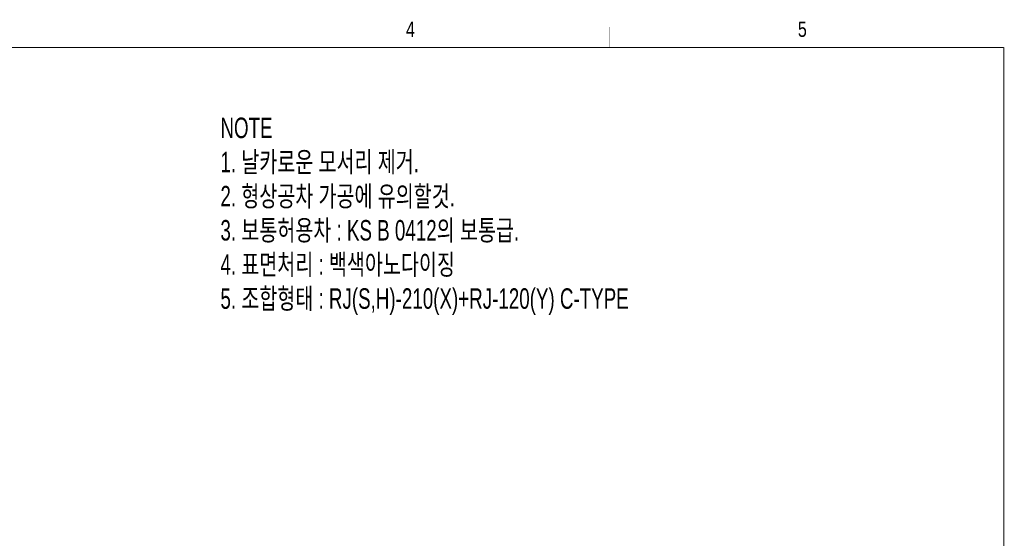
# Model space of a CAD drawing. Extents: x 7988 to 9333, y 231 to 1176.
# Tile 5 of 5: x 8661 to 9333, y 821 to 1176. Entities that reach past the tile are written whole.
import ezdxf
from ezdxf.enums import TextEntityAlignment as Align

# ---------------------------------------------------------------- set-up
doc = ezdxf.new("R2010")
doc.units = 0
doc.header["$LTSCALE"] = 7
doc.header["$MEASUREMENT"] = 0
doc.layers.get('0').update_dxf_attribs({"linetype": 'CONTINUOUS'})
doc.layers.add('3', color=4, linetype='CONTINUOUS')
doc.layers.add('DIMENSION', color=4, linetype='CONTINUOUS')
doc.styles.get("Standard").update_dxf_attribs({"font": 'Gulim.ttf', "width": 0.7})

# ---------------------------------------------------------------- blocks, each defined once
blk = doc.blocks.new('A$C4B8F6605')
at = {"const_width": 0.2}
for points in [[(4.51, 265.26), (384.51, 265.26)], [(384.51, 265.26), (384.51, 6.26)]]:
    blk.add_lwpolyline(points, dxfattribs=at)
at = {"layer": '3', "const_width": 0.05}
for points in [[(231.01, 269.26), (231.01, 265.26)], [(307.51, 269.26), (307.51, 265.26)]]:
    blk.add_lwpolyline(points, dxfattribs=at)
at = {"layer": '3', "width": 0.8}
for s, p in [('4', (268.69, 268.81)), ('5', (345.19, 268.81))]:
    blk.add_text(s, height=3, dxfattribs=at).set_placement(p, align=Align.MIDDLE)

msp = doc.modelspace()

# ---------------------------------------------------------------- block references
at = {"xscale": 3.5, "yscale": 3.5, "zscale": 3.5}
msp.add_blockref('A$C4B8F6605', (7987.2, 228.16), dxfattribs=at)

# ---------------------------------------------------------------- texts
at = {"layer": 'DIMENSION', "insert": (8797.83, 1108.64), "char_height": 16, "width": 431.4671, "attachment_point": 1}
msp.add_mtext('{\\H0.875x;\\C9;NOTE\\P1. 날카로운 모서리 제거.\\P2. 형상공차 가공에 유의할것.\\P3. 보통허용차 : KS B 0412의 보통급.\\P4. 표면처리 : 백색아노다이징\\P\\C6;5. 조합형태 : RJ(S,H)-210(X)+RJ-120(Y) C-TYPE}', dxfattribs=at)

doc.saveas('drawing.dxf')
